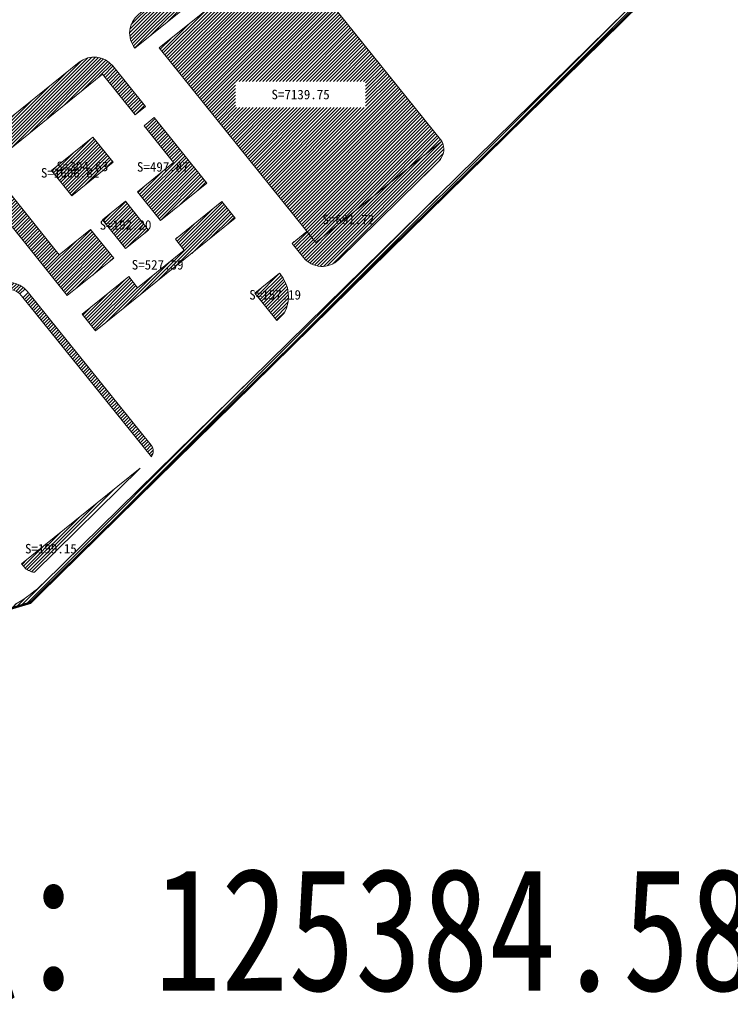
# Model space of a CAD drawing. Header units: millimetres. Extents: x 38389465 to 38395088, y 2473666 to 2480744.
# Tile 19 of 256: x 38390818 to 38391117, y 2475657 to 2476071. Entities that reach past the tile are written whole.
import ezdxf
from ezdxf.enums import TextEntityAlignment as Align

# ---------------------------------------------------------------- set-up
doc = ezdxf.new("R2010")
doc.units = ezdxf.units.MM
doc.header["$LTSCALE"] = 2
doc.linetypes.add('CENTER2', pattern=[1.125, 0.75, -0.125, 0.125, -0.125])
doc.layers.add('0核算', color=6, linetype='CONTINUOUS', plot=False)
doc.layers.add('MJZJ', color=7, linetype='CONTINUOUS')
doc.layers.add('w-用地红线', color=1, linetype='CONTINUOUS')
doc.layers.add('下沉式地面绿化', color=80, linetype='CONTINUOUS', lineweight=9)
doc.layers.add('普通地面绿化', color=122, linetype='CONTINUOUS', lineweight=9)
doc.styles.add('中等线体', font='txt', dxfattribs={"width": 0.8})
doc.styles.add('宋体', font='txt', dxfattribs={"width": 0.8, "height": 8})
pattern_1 = [(45, (0, 0), (-0.7071067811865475, 0.7071067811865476), [])]

msp = doc.modelspace()

# ---------------------------------------------------------------- hatches: boundary and pattern name
at = {"layer": 'MJZJ', "linetype": 'ByBlock'}
h = msp.add_hatch(dxfattribs=at)
h.set_pattern_fill('411B', color=3, scale=2, style=0)
h.set_pattern_definition(pattern_1)
edge = h.paths.add_edge_path()
edge.add_line((38390928.47024394, 2476108.776568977), (38390866.93633986, 2476059.23348165))
edge.add_arc((38390874.72472088, 2476065.505731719), 9.999999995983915, 128.8365722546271, 218.8456840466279, ccw=False)
edge.add_line((38390868.45370948, 2476073.295110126), (38390914.41074081, 2476110.293834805))
edge.add_arc((38390920.68164486, 2476102.503462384), 10.00070698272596, 38.84062244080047, 128.8325219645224, ccw=False)
edge.add_line((38390928.47113062, 2476108.775467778), (38390928.47761194, 2476108.767417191))
edge.add_line((38390928.47761194, 2476108.767417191), (38390928.47024394, 2476108.776568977))
h = msp.add_hatch(dxfattribs=at)
h.set_pattern_fill('411B', color=3, scale=2, style=0)
h.set_pattern_definition(pattern_1)
h.paths.add_polyline_path([(38390996.00049295, 2476020.121746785), (38390943.0375969, 2475977.479476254), (38390877.18716969, 2476059.267553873), (38390930.15006575, 2476101.909824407)])
h.paths.add_polyline_path([(38390909.25081456, 2476034.184035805), (38390963.93684809, 2476034.184035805), (38390963.93684809, 2476045.205264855), (38390909.25081456, 2476045.205264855)])
h = msp.add_hatch(dxfattribs=at)
h.set_pattern_fill('411B', color=3, scale=2, style=0)
h.set_pattern_definition(pattern_1)
edge = h.paths.add_edge_path()
edge.add_line((38390965.65789318, 2475966.297020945), (38390937.66389318, 2475938.789020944))
edge.add_line((38390937.66389318, 2475938.789020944), (38390827.95089318, 2475830.978020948))
edge.add_line((38390827.95089318, 2475830.978020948), (38390822.89489318, 2475826.010020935))
edge.add_line((38390822.89489318, 2475826.010020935), (38390813.34789318, 2475823.185020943))
edge.add_line((38390813.34789318, 2475823.185020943), (38390803.23289318, 2475818.213020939))
edge.add_line((38390803.23289318, 2475818.213020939), (38390796.54489318, 2475815.768020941))
edge.add_line((38390796.54489318, 2475815.768020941), (38390786.05289318, 2475813.379020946))
edge.add_line((38390786.05289318, 2475813.379020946), (38390780.09889318, 2475810.86402094))
edge.add_line((38390780.09889318, 2475810.86402094), (38390776.18089318, 2475809.209020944))
edge.add_line((38390776.18089318, 2475809.209020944), (38390772.06789318, 2475806.871020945))
edge.add_line((38390772.06789318, 2475806.871020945), (38390769.38489318, 2475805.871020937))
edge.add_line((38390769.38489318, 2475805.871020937), (38390769.32089318, 2475805.847020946))
edge.add_line((38390769.32089318, 2475805.847020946), (38390755.18389318, 2475799.326020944))
edge.add_line((38390755.18389318, 2475799.326020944), (38390755.02589318, 2475799.253020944))
edge.add_line((38390755.02589318, 2475799.253020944), (38390749.22289318, 2475797.617020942))
edge.add_line((38390749.22289318, 2475797.617020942), (38390747.29789317, 2475797.07402094))
edge.add_line((38390747.29789317, 2475797.07402094), (38390740.19289318, 2475797.099020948))
edge.add_line((38390740.19289318, 2475797.099020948), (38390731.36389318, 2475794.744020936))
edge.add_line((38390731.36389318, 2475794.744020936), (38390728.40589318, 2475795.625020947))
edge.add_line((38390728.40589318, 2475795.625020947), (38390728.39189318, 2475795.629020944))
edge.add_line((38390728.39189318, 2475795.629020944), (38390728.29989318, 2475795.634020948))
edge.add_line((38390728.29989318, 2475795.634020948), (38390728.26489318, 2475795.626020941))
edge.add_line((38390728.26489318, 2475795.626020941), (38390728.11589318, 2475795.591020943))
edge.add_line((38390728.11589318, 2475795.591020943), (38390719.91389317, 2475796.061020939))
edge.add_line((38390719.91389317, 2475796.061020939), (38390704.78689318, 2475801.507020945))
edge.add_line((38390704.78689318, 2475801.507020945), (38390693.22289318, 2475808.029020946))
edge.add_line((38390693.22289318, 2475808.029020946), (38390692.30089318, 2475808.296020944))
edge.add_line((38390692.30089318, 2475808.296020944), (38390689.40489318, 2475808.847020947))
edge.add_line((38390689.40489318, 2475808.847020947), (38390681.85889318, 2475810.017020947))
edge.add_line((38390681.85889318, 2475810.017020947), (38390680.47589318, 2475809.813020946))
edge.add_line((38390680.47589318, 2475809.813020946), (38390666.99789318, 2475809.643020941))
edge.add_line((38390666.99789318, 2475809.643020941), (38390666.36889318, 2475809.266020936))
edge.add_line((38390666.36889318, 2475809.266020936), (38390666.03007189, 2475809.293693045))
edge.add_line((38390666.03007189, 2475809.293693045), (38390680.02985618, 2475820.564529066))
edge.add_line((38390680.02985618, 2475820.564529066), (38390687.36698139, 2475811.450904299))
edge.add_line((38390687.36698139, 2475811.450904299), (38390700.68678404, 2475822.174306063))
edge.add_line((38390700.68678404, 2475822.174306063), (38390717.05412607, 2475801.844025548))
edge.add_line((38390717.05412607, 2475801.844025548), (38390731.68020837, 2475813.619076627))
edge.add_line((38390731.68020837, 2475813.619076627), (38390740.90934795, 2475802.155333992))
edge.add_arc((38390748.69872636, 2475808.426345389), 9.99999999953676, 218.8365722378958, 292.9498985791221)
edge.add_line((38390752.59798694, 2475799.217883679), (38390787.00956997, 2475813.789234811))
edge.add_arc((38390783.11030941, 2475822.997696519), 9.999999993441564, 292.9498984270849, 308.8365720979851)
edge.add_line((38390789.38132079, 2475815.208318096), (38390806.79244876, 2475829.225531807))
edge.add_line((38390806.79244876, 2475829.225531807), (38390808.81608971, 2475826.711917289))
edge.add_arc((38390813.48971678, 2475830.474524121), 6.000000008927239, 218.8365720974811, 299.682023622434)
edge.add_arc((38390786.74966661, 2475877.38901782), 60.0000000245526, 299.6820236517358, 314.4988784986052)
edge.add_line((38390828.80338481, 2475834.593167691), (38391089.50618766, 2476090.775067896))
edge.add_line((38391089.50618766, 2476090.775067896), (38391090.83189316, 2476089.301020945))
edge.add_line((38391090.83189316, 2476089.301020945), (38391090.32789318, 2476088.805020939))
edge.add_line((38391090.32789318, 2476088.805020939), (38391088.93889317, 2476087.441020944))
edge.add_line((38391088.93889317, 2476087.441020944), (38391087.84089318, 2476086.362020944))
edge.add_line((38391087.84089318, 2476086.362020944), (38391057.38589318, 2476056.435020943))
edge.add_line((38391057.38589318, 2476056.435020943), (38391048.79889318, 2476047.996020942))
edge.add_line((38391048.79889318, 2476047.996020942), (38390978.65689318, 2475979.070020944))
edge.add_line((38390978.65689318, 2475979.070020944), (38390965.65789318, 2475966.297020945))
h = msp.add_hatch(dxfattribs=at)
h.set_pattern_fill('411B', color=3, scale=2, style=0)
h.set_pattern_definition(pattern_1)
edge = h.paths.add_edge_path()
edge.add_line((38390838.49458633, 2475955.198253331), (38390858.04706383, 2475970.939410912))
edge.add_line((38390858.04706383, 2475970.939410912), (38390848.32692907, 2475983.013030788))
edge.add_line((38390848.32692907, 2475983.013030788), (38390835.0814749, 2475972.349307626))
edge.add_line((38390835.0814749, 2475972.349307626), (38390805.16704272, 2476009.506763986))
edge.add_line((38390805.16704272, 2476009.506763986), (38390853.30528417, 2476048.261520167))
edge.add_line((38390853.30528417, 2476048.261520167), (38390867.04054586, 2476031.200611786))
edge.add_line((38390867.04054586, 2476031.200611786), (38390871.32459528, 2476034.649557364))
edge.add_line((38390871.32459528, 2476034.649557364), (38390857.58935939, 2476051.710433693))
edge.add_arc((38390849.79998097, 2476045.439422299), 10.00000000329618, 38.83657219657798, 128.8365721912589)
edge.add_line((38390843.52896958, 2476053.228800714), (38390800.3785086, 2476018.489567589))
edge.add_arc((38390806.64951999, 2476010.700189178), 9.99999999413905, 128.8365722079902, 218.8365722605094)
edge.add_line((38390798.86014158, 2476004.429177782), (38390838.4920875, 2475955.201357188))
edge.add_line((38390838.4920875, 2475955.201357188), (38390838.49458633, 2475955.198253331))
h = msp.add_hatch(dxfattribs=at)
h.set_pattern_fill('411B', color=3, scale=2, style=0)
h.set_pattern_definition(pattern_1)
h.paths.add_polyline_path([(38390870.8031527, 2476026.526984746), (38390883.2197094, 2476011.104072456), (38390867.95625016, 2475998.815893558), (38390877.67637143, 2475986.742245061), (38390897.22378533, 2476002.479316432), (38390875.08718679, 2476029.975917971)])
h = msp.add_hatch(dxfattribs=at)
h.set_pattern_fill('411B', color=3, scale=2, style=0)
h.set_pattern_definition(pattern_1)
h.paths.add_polyline_path([(38390840.39119291, 2475997.167911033), (38390857.83935449, 2476011.214886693), (38390849.31114679, 2476021.808024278), (38390831.86298522, 2476007.761048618)])
h = msp.add_hatch(dxfattribs=at)
h.set_pattern_fill('411B', color=3, scale=2, style=0)
h.set_pattern_definition(pattern_1)
edge = h.paths.add_edge_path()
edge.add_line((38390939.26509028, 2475982.152082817), (38390933.03364978, 2475977.135357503))
edge.add_line((38390933.03364978, 2475977.135357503), (38390937.8353387, 2475971.171020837))
edge.add_arc((38390945.62473765, 2475977.442006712), 9.999999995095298, 218.8363845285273, 314.4988784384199)
edge.add_line((38390952.63369067, 2475970.309365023), (38390994.92246144, 2476011.864797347))
edge.add_arc((38390989.6688078, 2476016.749565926), 7.17369085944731, 317.0837795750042, 388.0392386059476)
edge.add_line((38390996.00049295, 2476020.121746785), (38390943.03420215, 2475977.483692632))
edge.add_line((38390943.03420215, 2475977.483692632), (38390939.26509028, 2475982.152082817))
h = msp.add_hatch(dxfattribs=at)
h.set_pattern_fill('411B', color=3, scale=2, style=0)
h.set_pattern_definition(pattern_1)
h.paths.add_polyline_path([(38390844.76558385, 2475947.408863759), (38390864.31808022, 2475963.149974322), (38390868.08067849, 2475958.476340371), (38390887.7099411, 2475974.279253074), (38390883.94734284, 2475978.952887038), (38390903.49477113, 2475994.689917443), (38390909.13885326, 2475987.679237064), (38390850.40966637, 2475940.398183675)])
h = msp.add_hatch(dxfattribs=at)
h.set_pattern_fill('411B', color=3, scale=2, style=0)
h.set_pattern_definition(pattern_1)
h.paths.add_polyline_path([(38390853.31214993, 2475987.026478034), (38390862.97099324, 2475994.802514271), (38390872.69113621, 2475982.728838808), (38390863.03229292, 2475974.952802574)])
h = msp.add_hatch(dxfattribs=at)
h.set_pattern_fill('411B', color=3, scale=2, style=0)
h.set_pattern_definition(pattern_1)
edge = h.paths.add_edge_path()
edge.add_arc((38390813.82790872, 2475950.747582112), 10.00000000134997, 38.8889292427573, 128.8365722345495)
edge.add_line((38390807.55689733, 2475958.536960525), (38390766.77384225, 2475925.703659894))
edge.add_arc((38390755.48602173, 2475939.724541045), 18.00000000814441, 273.2985838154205, 308.83657222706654, ccw=False)
edge.add_line((38390756.52173005, 2475921.754362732), (38390750.78237548, 2475921.423575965))
edge.add_line((38390750.78237548, 2475921.423575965), (38390764.83390743, 2475903.969820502))
edge.add_line((38390764.83390743, 2475903.969820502), (38390767.17069236, 2475905.851093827))
edge.add_line((38390767.17069236, 2475905.851093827), (38390756.75629406, 2475918.762903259))
edge.add_line((38390756.75629406, 2475918.762903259), (38390757.65407666, 2475918.814646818))
edge.add_arc((38390756.61836834, 2475936.784825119), 17.99999999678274, 273.2985838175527, 308.8365722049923)
edge.add_line((38390767.90618885, 2475922.763943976), (38390809.43817375, 2475956.20018724))
edge.add_arc((38390813.82788173, 2475950.747622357), 6.999999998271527, 38.83875100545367, 128.8365722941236, ccw=False)
edge.add_line((38390819.2802797, 2475955.13753768), (38390873.86055782, 2475887.34730134))
edge.add_arc((38390870.65277684, 2475889.736891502), 3.999999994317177, 323.3162632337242, 398.8387511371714)
edge.add_line((38390873.7684328, 2475892.245414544), (38390821.61733074, 2475957.018546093))
edge.add_line((38390821.61733074, 2475957.018546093), (38390821.61155342, 2475957.025708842))
h = msp.add_hatch(dxfattribs=at)
h.set_pattern_fill('411B', color=3, scale=2, style=0)
h.set_pattern_definition(pattern_1)
edge = h.paths.add_edge_path()
edge.add_line((38390927.9689538, 2475964.289716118), (38390927.76366671, 2475964.544710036))
edge.add_line((38390927.76366671, 2475964.544710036), (38390917.40148974, 2475956.202441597))
edge.add_line((38390917.40148974, 2475956.202441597), (38390926.61994268, 2475944.751931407))
edge.add_line((38390926.61994268, 2475944.751931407), (38390929.69690661, 2475947.77033269))
edge.add_arc((38390916.86909033, 2475954.778588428), 14.61740466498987, 331.3507763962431, 400.5922444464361)
h = msp.add_hatch(dxfattribs=at)
h.set_pattern_fill('411B', color=3, scale=2, style=0)
h.set_pattern_definition(pattern_1)
edge = h.paths.add_edge_path()
edge.add_line((38390824.65349869, 2475838.888157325), (38390869.08889968, 2475882.592113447))
edge.add_line((38390869.08889968, 2475882.592113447), (38390819.28032252, 2475842.417545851))
edge.add_line((38390819.28032252, 2475842.417545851), (38390820.33317448, 2475841.112216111))
edge.add_arc((38390825.00336128, 2475844.879092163), 5.999999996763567, 218.888929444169, 266.6676639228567)
edge.add_line((38390824.65459657, 2475838.889237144), (38390824.65349869, 2475838.888157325))

# ---------------------------------------------------------------- linework, layer by layer
at = {"layer": 'w-用地红线', "linetype": 'CENTER2', "ltscale": 10, "const_width": 1, "flags": 128}
msp.add_lwpolyline([(38390933.16626956, 2476279.843517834), (38390933.17726956, 2476279.852517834), (38390933.68226956, 2476280.259517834), (38390950.59326956, 2476259.253517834), (38391037.82726955, 2476150.898517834), (38391055.04526956, 2476129.983517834), (38391072.71526956, 2476109.449517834), (38391090.83026955, 2476089.307517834), (38391090.32626955, 2476088.811517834), (38391088.93726955, 2476087.447517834), (38391087.83926956, 2476086.368517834), (38391057.38426956, 2476056.441517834), (38391048.79726955, 2476048.002517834), (38390978.65526956, 2475979.076517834), (38390965.65626956, 2475966.303517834), (38390937.66226956, 2475938.795517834), (38390827.94926956, 2475830.984517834), (38390822.89326955, 2475826.016517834), (38390813.34626956, 2475823.191517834), (38390803.23126955, 2475818.219517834), (38390796.54326955, 2475815.774517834), (38390786.05126955, 2475813.385517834), (38390780.09726956, 2475810.870517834), (38390776.17926955, 2475809.215517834), (38390772.06626955, 2475806.877517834), (38390769.38326956, 2475805.877517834), (38390769.31926955, 2475805.853517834), (38390755.18226956, 2475799.332517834), (38390755.02426956, 2475799.259517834), (38390749.22126956, 2475797.623517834), (38390747.29626956, 2475797.080517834), (38390740.19126955, 2475797.105517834), (38390731.36226956, 2475794.750517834), (38390728.40426955, 2475795.631517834), (38390728.39026956, 2475795.635517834), (38390728.29826955, 2475795.640517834), (38390728.26326956, 2475795.632517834), (38390728.11426955, 2475795.597517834), (38390719.91226956, 2475796.067517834), (38390704.78526956, 2475801.513517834), (38390693.22126956, 2475808.035517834), (38390692.29926956, 2475808.302517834), (38390689.40326956, 2475808.853517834), (38390681.85726956, 2475810.023517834), (38390680.47426955, 2475809.819517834), (38390666.99626955, 2475809.649517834), (38390666.36726955, 2475809.272517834), (38390662.70626955, 2475809.571517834), (38390662.87026956, 2475808.826517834), (38390662.73326956, 2475807.922517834), (38390662.72026955, 2475807.837517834), (38390662.59926955, 2475807.370517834), (38390661.91026956, 2475807.143517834), (38390658.88426956, 2475808.380517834), (38390652.67826956, 2475810.917517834), (38390639.96126956, 2475816.115517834), (38390636.56526955, 2475818.849517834), (38390633.58226956, 2475821.250517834), (38390633.31226955, 2475821.277517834), (38390623.31826956, 2475818.467517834), (38390611.76526956, 2475814.084517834), (38390606.53226955, 2475815.107517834), (38390602.19426955, 2475815.956517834), (38390594.83226956, 2475822.982517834), (38390591.34226955, 2475825.754517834), (38390590.53526956, 2475827.205517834), (38390584.50726955, 2475827.835517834), (38390579.93626956, 2475829.717517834), (38390577.38126956, 2475833.953517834), (38390577.78526956, 2475841.685517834), (38390579.40226956, 2475853.078517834), (38390583.66726956, 2475883.419517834), (38390585.12226956, 2475889.391517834), (38390586.22226956, 2475893.907517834), (38390587.90326956, 2475897.503517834), (38390589.02526955, 2475897.725517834), (38390591.57044417, 2475898.227552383), (38390582.75626758, 2475914.650517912), (38390600.7212664, 2475924.884519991), (38390585.81326337, 2475951.054518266), (38390620.46225045, 2476062.799522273), (38390620.98125025, 2476064.474522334), (38390666.07824749, 2476088.288527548), (38390677.32424328, 2476124.699528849), (38390653.54123808, 2476169.738526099), (38390662.25423481, 2476197.978527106), (38390662.19123468, 2476199.122527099), (38390667.73116221, 2476217.075502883), (38390669.12443249, 2476215.905454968), (38390673.73735896, 2476230.934633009), (38390684.5523888, 2476265.904147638), (38390683.30312692, 2476266.256329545), (38390682.94748151, 2476266.38832633), (38390684.0182265, 2476269.860529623), (38390686.6702255, 2476278.455529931), (38390719.86221307, 2476386.028533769), (38390755.50520894, 2476421.671537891), (38390791.14820482, 2476457.313542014), (38390858.55541021, 2476370.539317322), (38390909.55422195, 2476309.172555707), (38390933.16622534, 2476279.843558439)], close=True, dxfattribs=at)
at = {"layer": '下沉式地面绿化', "linetype": 'ByBlock', "flags": 128}
for points in [[(38390928.47024394, 2476108.776568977), (38390866.93633986, 2476059.23348165, -0.414260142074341), (38390868.45370948, 2476073.295110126), (38390914.41074081, 2476110.293834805, -0.4141721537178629), (38390928.47113062, 2476108.775467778), (38390928.47761194, 2476108.767417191)], [(38390838.49458633, 2475955.198253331), (38390858.04706383, 2475970.939410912), (38390848.32692907, 2475983.013030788), (38390835.0814749, 2475972.349307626), (38390805.16704272, 2476009.506763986), (38390853.30528417, 2476048.261520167), (38390867.04054586, 2476031.200611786), (38390871.32459528, 2476034.649557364), (38390857.58935939, 2476051.710433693, 0.41421356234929), (38390843.52896958, 2476053.228800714), (38390800.3785086, 2476018.489567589, 0.4142135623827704), (38390798.86014158, 2476004.429177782), (38390838.4920875, 2475955.201357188)], [(38390939.26509028, 2475982.152082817), (38390933.03364978, 2475977.135357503), (38390937.8353387, 2475971.171020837, 0.4434652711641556), (38390952.63369067, 2475970.309365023), (38390994.92246144, 2476011.864797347, 0.3198882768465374), (38390996.00049295, 2476020.121746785), (38390943.03420215, 2475977.483692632)], [(38390927.9689538, 2475964.289716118), (38390927.76366671, 2475964.544710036), (38390917.40148974, 2475956.202441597), (38390926.61994268, 2475944.751931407), (38390929.69690661, 2475947.77033269, 0.3116638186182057)]]:
    msp.add_lwpolyline(points, format="xyb", close=True, dxfattribs=at)
msp.add_lwpolyline([(38390816.46083346, 2475825.261802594, 0.06474095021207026), (38390828.80338481, 2475834.593167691), (38391089.50618766, 2476090.775067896)], format="xyb", dxfattribs=at)
msp.add_lwpolyline([(38391087.84089318, 2476086.362020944), (38391057.38589318, 2476056.435020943), (38391048.79889318, 2476047.996020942), (38390978.65689318, 2475979.070020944), (38390965.65789318, 2475966.297020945), (38390937.66389318, 2475938.789020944), (38390827.95089318, 2475830.978020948), (38390822.89489318, 2475826.010020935), (38390813.34789318, 2475823.185020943)], dxfattribs=at)
for points in [[(38390870.8031527, 2476026.526984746), (38390883.2197094, 2476011.104072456), (38390867.95625016, 2475998.815893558), (38390877.67637143, 2475986.742245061), (38390897.22378533, 2476002.479316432), (38390875.08718679, 2476029.975917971)], [(38390840.39119291, 2475997.167911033), (38390857.83935449, 2476011.214886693), (38390849.31114679, 2476021.808024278), (38390831.86298522, 2476007.761048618)], [(38390844.76558385, 2475947.408863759), (38390864.31808022, 2475963.149974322), (38390868.08067849, 2475958.476340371), (38390887.7099411, 2475974.279253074), (38390883.94734284, 2475978.952887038), (38390903.49477113, 2475994.689917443), (38390909.13885326, 2475987.679237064), (38390850.40966637, 2475940.398183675)], [(38390853.31214993, 2475987.026478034), (38390862.97099324, 2475994.802514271), (38390872.69113621, 2475982.728838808), (38390863.03229292, 2475974.952802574)]]:
    msp.add_lwpolyline(points, close=True, dxfattribs=at)
at = {"layer": '普通地面绿化', "linetype": 'ByBlock', "flags": 128}
msp.add_lwpolyline([(38390996.00049295, 2476020.121746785), (38390943.0375969, 2475977.479476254), (38390877.18716969, 2476059.267553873), (38390930.15006575, 2476101.909824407)], close=True, dxfattribs=at)
for points in [[(38390821.61155342, 2475957.025708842, 0.4139459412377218), (38390807.55689733, 2475958.536960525), (38390766.77384225, 2475925.703659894, -0.1563186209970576), (38390756.52173005, 2475921.754362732), (38390750.78237548, 2475921.423575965), (38390764.83390743, 2475903.969820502), (38390767.17069236, 2475905.851093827), (38390756.75629406, 2475918.762903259), (38390757.65407666, 2475918.814646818, 0.1563186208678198), (38390767.90618885, 2475922.763943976), (38390767.90618885, 2475922.763943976), (38390809.43817375, 2475956.20018724, -0.4142024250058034), (38390819.2802797, 2475955.13753768), (38390873.86055782, 2475887.34730134, 0.3419987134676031), (38390873.7684328, 2475892.245414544), (38390821.61733074, 2475957.018546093)], [(38390824.65349869, 2475838.888157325), (38390869.08889968, 2475882.592113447), (38390819.28032252, 2475842.417545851), (38390820.33317448, 2475841.112216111, 0.2115476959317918), (38390824.65459657, 2475838.889237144)]]:
    msp.add_lwpolyline(points, format="xyb", close=True, dxfattribs=at)

# ---------------------------------------------------------------- texts
at = {"layer": '0核算', "color": 2, "linetype": 'Continuous', "style": '宋体', "width": 0.7999999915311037}
msp.add_text('绿地面积：125384.58-83.50', height=51.71599182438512, dxfattribs=at).set_placement((38390592.86861008, 2475662.959676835, 13.705))
at = {"layer": 'MJZJ', "color": 7, "linetype": 'ByBlock', "style": '中等线体'}
for s, p in [('S=7139.75', (38390936.59383132, 2476039.69465033)), ('S=304.63', (38390844.85116985, 2476009.487967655)), ('S=497.87', (38390878.66107596, 2476009.274071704)), ('S=1606.82', (38390839.66435298, 2476006.782907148)), ('S=691.72', (38390956.67498942, 2475987.176866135)), ('S=192.20', (38390863.00164308, 2475984.877658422)), ('S=527.39', (38390876.48311465, 2475968.129332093)), ('S=157.19', (38390925.89019191, 2475955.51182637)), ('S=199.15', (38390831.60209839, 2475848.779853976))]:
    msp.add_text(s, height=4, dxfattribs=at).set_placement(p, align=Align.MIDDLE)

doc.saveas('drawing.dxf')
